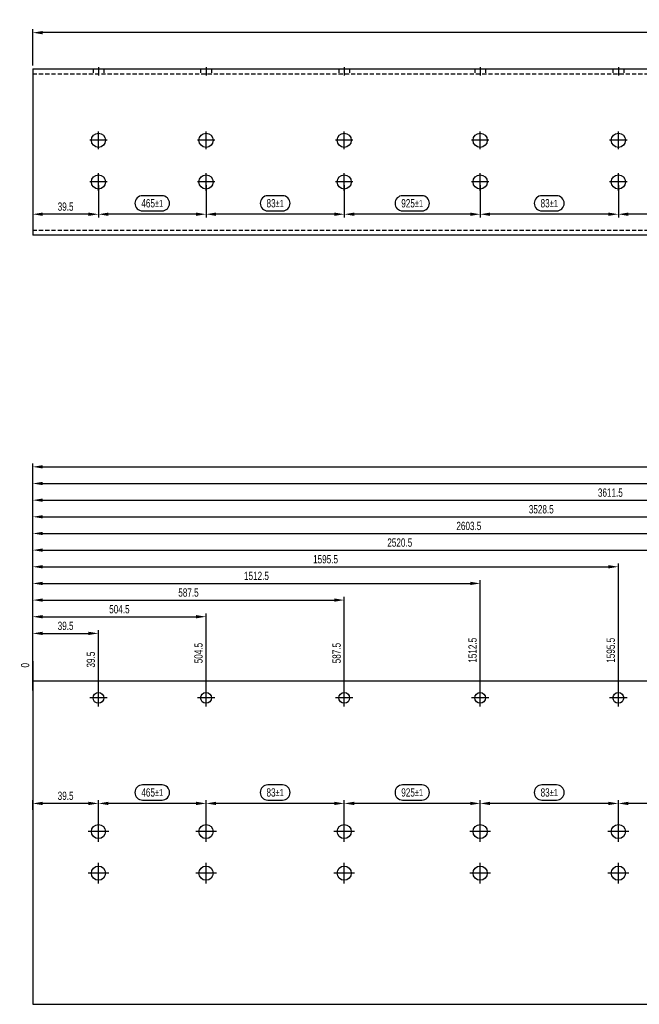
# Model space of a CAD drawing. Header units: millimetres. Extents: x -8 to 4050, y -194 to 1127.
# Tile 1 of 8: x -8 to 364, y -194 to 397. Entities that reach past the tile are written whole.
import ezdxf

# ---------------------------------------------------------------- set-up
doc = ezdxf.new("R2010")
doc.units = ezdxf.units.MM
doc.header["$LTSCALE"] = 10
doc.header["$PDMODE"] = 35
doc.header["$PDSIZE"] = -5
doc.linetypes.add('MITTE', pattern=[50.8, 31.75, -6.35, 6.35, -6.35])
doc.linetypes.add('VERDECKT', pattern=[0.375, 0.25, -0.125])
doc.layers.get('DEFPOINTS').update_dxf_attribs({"color": 4})
doc.layers.add('BITO_DIMENSION', color=7, linetype='Continuous')
doc.styles.get("Standard").update_dxf_attribs({"font": 'arial.ttf', "width": 0.7})
doc.dimstyles.new('BITO_02', dxfattribs={"dimscale": 2, "dimtxt": 2.5, "dimasz": 3, "dimexe": 1, "dimexo": 1, "dimgap": 1, "dimtad": 1, "dimdec": 4, "dimdsep": 46, "dimtxsty": 'Standard', "dimcen": 0.09, "dimclrd": 256, "dimclre": 256, "dimclrt": 256, "dimadec": 0, "dimazin": 0, "dimtfac": 0.8, "dimtdec": 4, "dimtix": 1, "dimtofl": 0, "dimtmove": 0, "dimatfit": 3, "dimfxl": 0, "dimtolj": 1, "dimtzin": 0, "dimarcsym": 0})

# ---------------------------------------------------------------- blocks, each defined once
blk = doc.blocks.new('*D97')
at = {"layer": 'BITO_DIMENSION', "lineweight": -2}
for p, q in [((0, 315.8), (0, 278.41)), ((39.5, 297.8), (39.5, 278.41)), ((33.5, 280.41), (6, 280.41))]:
    blk.add_line(p, q, dxfattribs=at)
at = {"layer": 'BITO_DIMENSION'}
for points in [[(6, 281.41), (6, 279.41), (0, 280.41)], [(33.5, 281.41), (33.5, 279.41), (39.5, 280.41)]]:
    blk.add_solid(points, dxfattribs=at)
at = {"layer": 'DEFPOINTS', "color": 0}
for p in [(0, 317.8), (39.5, 299.8), (0, 280.41)]:
    blk.add_point(p, dxfattribs=at)
at = {"layer": 'BITO_DIMENSION', "insert": (19.75, 284.97), "char_height": 5, "attachment_point": 5}
blk.add_mtext('\\A1;\\A1;\\A1;\\A1;\\A1;\\A1;\\A1;39.5', dxfattribs=at)
blk = doc.blocks.new('*D35')
at = {"layer": 'BITO_DIMENSION', "lineweight": -2}
for p, q in [((163.73, 634.8), (163.73, 656.45)), ((961.54, 634.8), (961.54, 656.45)), ((955.54, 654.45), (169.73, 654.45))]:
    blk.add_line(p, q, dxfattribs=at)
at = {"layer": 'BITO_DIMENSION'}
for points in [[(169.73, 655.45), (169.73, 653.45), (163.73, 654.45)], [(955.54, 655.45), (955.54, 653.45), (961.54, 654.45)]]:
    blk.add_solid(points, dxfattribs=at)
at = {"layer": 'DEFPOINTS', "color": 0}
for p in [(163.73, 654.45), (163.73, 632.8), (961.54, 632.8)]:
    blk.add_point(p, dxfattribs=at)
at = {"layer": 'BITO_DIMENSION', "insert": (562.63, 658.95), "char_height": 5, "attachment_point": 5}
blk.add_mtext('\\A1;\\A1;\\A1;\\A1;\\A1;\\A1;\\A1;3895', dxfattribs=at)
blk = doc.blocks.new('*D99')
at = {"layer": 'BITO_DIMENSION', "lineweight": -2}
for p, q in [((402.17, -62.28), (390.61, -62.28)), ((351.79, -88.25), (351.79, -71.38)), ((434.98, -73.38), (357.79, -73.38)), ((390.61, -71.38), (402.17, -71.38)), ((440.98, -88.25), (440.98, -71.38))]:
    blk.add_line(p, q, dxfattribs=at)
at = {"layer": 'BITO_DIMENSION', "linetype": 'Continuous', "lineweight": -2}
for centre, start, end in [((390.61, -66.83), 90, 270), ((402.17, -66.83), 270, 90)]:
    blk.add_arc(centre, 4.55, start, end, dxfattribs=at)
at = {"layer": 'BITO_DIMENSION'}
for points in [[(357.79, -72.38), (357.79, -74.38), (351.79, -73.38)], [(434.98, -72.38), (434.98, -74.38), (440.98, -73.38)]]:
    blk.add_solid(points, dxfattribs=at)
at = {"layer": 'DEFPOINTS', "color": 0}
for p in [(351.79, -73.38), (351.79, -90.25), (440.98, -90.25)]:
    blk.add_point(p, dxfattribs=at)
at = {"layer": 'BITO_DIMENSION', "insert": (396.39, -66.83), "char_height": 5, "attachment_point": 5}
blk.add_mtext('\\A1;\\A1;\\A1;\\A1;\\A1;\\A1;\\A1;925{\\H4.000000;±1}', dxfattribs=at)
blk = doc.blocks.new('*D100')
at = {"layer": 'BITO_DIMENSION', "lineweight": -2}
for p, q in [((314.71, -62.27), (305.87, -62.27)), ((268.79, -88.25), (268.79, -71.38)), ((345.79, -73.38), (274.79, -73.38)), ((305.87, -71.38), (314.71, -71.38)), ((351.79, -88.25), (351.79, -71.38))]:
    blk.add_line(p, q, dxfattribs=at)
at = {"layer": 'BITO_DIMENSION', "linetype": 'Continuous', "lineweight": -2}
for centre, start, end in [((305.87, -66.83), 90, 270), ((314.71, -66.83), 270, 90)]:
    blk.add_arc(centre, 4.55, start, end, dxfattribs=at)
at = {"layer": 'BITO_DIMENSION'}
for points in [[(274.79, -72.38), (274.79, -74.38), (268.79, -73.38)], [(345.79, -72.38), (345.79, -74.38), (351.79, -73.38)]]:
    blk.add_solid(points, dxfattribs=at)
at = {"layer": 'DEFPOINTS', "color": 0}
for p in [(268.79, -73.38), (268.79, -90.25), (351.79, -90.25)]:
    blk.add_point(p, dxfattribs=at)
at = {"layer": 'BITO_DIMENSION', "insert": (310.29, -66.83), "char_height": 5, "attachment_point": 5}
blk.add_mtext('\\A1;\\A1;\\A1;\\A1;\\A1;\\A1;\\A1;83{\\H4.000000;±1}', dxfattribs=at)
blk = doc.blocks.new('*D101')
at = {"layer": 'BITO_DIMENSION', "lineweight": -2}
for p, q in [((233.74, -62.28), (222.18, -62.28)), ((187.14, -88.25), (187.14, -71.38)), ((262.79, -73.38), (193.14, -73.38)), ((222.18, -71.38), (233.74, -71.38)), ((268.79, -88.25), (268.79, -71.38))]:
    blk.add_line(p, q, dxfattribs=at)
at = {"layer": 'BITO_DIMENSION', "linetype": 'Continuous', "lineweight": -2}
for centre, start, end in [((222.18, -66.83), 90, 270), ((233.74, -66.83), 270, 90)]:
    blk.add_arc(centre, 4.55, start, end, dxfattribs=at)
at = {"layer": 'BITO_DIMENSION'}
for points in [[(193.14, -72.38), (193.14, -74.38), (187.14, -73.38)], [(262.79, -72.38), (262.79, -74.38), (268.79, -73.38)]]:
    blk.add_solid(points, dxfattribs=at)
at = {"layer": 'DEFPOINTS', "color": 0}
for p in [(187.14, -73.38), (187.14, -90.25), (268.79, -90.25)]:
    blk.add_point(p, dxfattribs=at)
at = {"layer": 'BITO_DIMENSION', "insert": (227.96, -66.83), "char_height": 5, "attachment_point": 5}
blk.add_mtext('\\A1;\\A1;\\A1;\\A1;\\A1;\\A1;\\A1;925{\\H4.000000;±1}', dxfattribs=at)
blk = doc.blocks.new('*D102')
at = {"layer": 'BITO_DIMENSION', "lineweight": -2}
for p, q in [((150.06, -62.27), (141.21, -62.27)), ((104.14, -88.25), (104.14, -71.38)), ((181.14, -73.38), (110.14, -73.38)), ((141.21, -71.38), (150.06, -71.38)), ((187.14, -88.25), (187.14, -71.38))]:
    blk.add_line(p, q, dxfattribs=at)
at = {"layer": 'BITO_DIMENSION', "linetype": 'Continuous', "lineweight": -2}
for centre, start, end in [((141.21, -66.83), 90, 270), ((150.06, -66.83), 270, 90)]:
    blk.add_arc(centre, 4.55, start, end, dxfattribs=at)
at = {"layer": 'BITO_DIMENSION'}
for points in [[(110.14, -72.38), (110.14, -74.38), (104.14, -73.38)], [(181.14, -72.38), (181.14, -74.38), (187.14, -73.38)]]:
    blk.add_solid(points, dxfattribs=at)
at = {"layer": 'DEFPOINTS', "color": 0}
for p in [(104.14, -73.38), (104.14, -90.25), (187.14, -90.25)]:
    blk.add_point(p, dxfattribs=at)
at = {"layer": 'BITO_DIMENSION', "insert": (145.64, -66.83), "char_height": 5, "attachment_point": 5}
blk.add_mtext('\\A1;\\A1;\\A1;\\A1;\\A1;\\A1;\\A1;83{\\H4.000000;±1}', dxfattribs=at)
blk = doc.blocks.new('*D103')
at = {"layer": 'BITO_DIMENSION', "lineweight": -2}
for p, q in [((77.67, -62.28), (65.97, -62.28)), ((39.5, -88.19), (39.5, -71.38)), ((98.14, -73.38), (45.5, -73.38)), ((65.97, -71.38), (77.67, -71.38)), ((104.14, -88.25), (104.14, -71.38))]:
    blk.add_line(p, q, dxfattribs=at)
at = {"layer": 'BITO_DIMENSION', "linetype": 'Continuous', "lineweight": -2}
for centre, start, end in [((65.97, -66.83), 90, 270), ((77.67, -66.83), 270, 90)]:
    blk.add_arc(centre, 4.55, start, end, dxfattribs=at)
at = {"layer": 'BITO_DIMENSION'}
for points in [[(45.5, -72.38), (45.5, -74.38), (39.5, -73.38)], [(98.14, -72.38), (98.14, -74.38), (104.14, -73.38)]]:
    blk.add_solid(points, dxfattribs=at)
at = {"layer": 'DEFPOINTS', "color": 0}
for p in [(39.5, -73.38), (39.5, -90.19), (104.14, -90.25)]:
    blk.add_point(p, dxfattribs=at)
at = {"layer": 'BITO_DIMENSION', "insert": (71.82, -66.83), "char_height": 5, "attachment_point": 5}
blk.add_mtext('\\A1;\\A1;\\A1;\\A1;\\A1;\\A1;\\A1;465{\\H4.000000;±1}', dxfattribs=at)
blk = doc.blocks.new('*D104')
at = {"layer": 'BITO_DIMENSION', "lineweight": -2}
for p, q in [((0, -77.17), (0, -71.38)), ((33.5, -73.38), (6, -73.38)), ((39.5, -88.19), (39.5, -71.38))]:
    blk.add_line(p, q, dxfattribs=at)
at = {"layer": 'BITO_DIMENSION'}
for points in [[(6, -72.38), (6, -74.38), (0, -73.38)], [(33.5, -72.38), (33.5, -74.38), (39.5, -73.38)]]:
    blk.add_solid(points, dxfattribs=at)
at = {"layer": 'DEFPOINTS', "color": 0}
for p in [(0, -73.38), (0, -79.17), (39.5, -90.19)]:
    blk.add_point(p, dxfattribs=at)
at = {"layer": 'BITO_DIMENSION', "insert": (19.75, -68.83), "char_height": 5, "attachment_point": 5}
blk.add_mtext('\\A1;\\A1;\\A1;\\A1;\\A1;\\A1;\\A1;39.5', dxfattribs=at)
blk = doc.blocks.new('*D105')
at = {"layer": 'BITO_DIMENSION', "lineweight": -2}
for p, q in [((351.79, 297.8), (351.79, 278.41)), ((440.98, 297.8), (440.98, 278.41)), ((402.17, 291.52), (390.61, 291.52)), ((434.98, 280.41), (357.79, 280.41)), ((390.61, 282.41), (402.17, 282.41))]:
    blk.add_line(p, q, dxfattribs=at)
at = {"layer": 'BITO_DIMENSION', "linetype": 'Continuous', "lineweight": -2}
for centre, start, end in [((390.61, 286.97), 90, 270), ((402.17, 286.97), 270, 90)]:
    blk.add_arc(centre, 4.55, start, end, dxfattribs=at)
at = {"layer": 'BITO_DIMENSION'}
for points in [[(357.79, 281.41), (357.79, 279.41), (351.79, 280.41)], [(434.98, 281.41), (434.98, 279.41), (440.98, 280.41)]]:
    blk.add_solid(points, dxfattribs=at)
at = {"layer": 'DEFPOINTS', "color": 0}
for p in [(351.79, 299.8), (440.98, 299.8), (351.79, 280.41)]:
    blk.add_point(p, dxfattribs=at)
at = {"layer": 'BITO_DIMENSION', "insert": (396.39, 286.97), "char_height": 5, "attachment_point": 5}
blk.add_mtext('\\A1;\\A1;\\A1;\\A1;\\A1;\\A1;\\A1;925{\\H4.000000;±1}', dxfattribs=at)
blk = doc.blocks.new('*D106')
at = {"layer": 'BITO_DIMENSION', "lineweight": -2}
for p, q in [((268.79, 297.8), (268.79, 278.41)), ((351.79, 297.8), (351.79, 278.41)), ((314.71, 291.52), (305.87, 291.52)), ((345.79, 280.41), (274.79, 280.41)), ((305.87, 282.41), (314.71, 282.41))]:
    blk.add_line(p, q, dxfattribs=at)
at = {"layer": 'BITO_DIMENSION', "linetype": 'Continuous', "lineweight": -2}
for centre, start, end in [((305.87, 286.97), 90, 270), ((314.71, 286.97), 270, 90)]:
    blk.add_arc(centre, 4.55, start, end, dxfattribs=at)
at = {"layer": 'BITO_DIMENSION'}
for points in [[(274.79, 281.41), (274.79, 279.41), (268.79, 280.41)], [(345.79, 281.41), (345.79, 279.41), (351.79, 280.41)]]:
    blk.add_solid(points, dxfattribs=at)
at = {"layer": 'DEFPOINTS', "color": 0}
for p in [(268.79, 299.8), (351.79, 299.8), (268.79, 280.41)]:
    blk.add_point(p, dxfattribs=at)
at = {"layer": 'BITO_DIMENSION', "insert": (310.29, 286.97), "char_height": 5, "attachment_point": 5}
blk.add_mtext('\\A1;\\A1;\\A1;\\A1;\\A1;\\A1;\\A1;83{\\H4.000000;±1}', dxfattribs=at)
blk = doc.blocks.new('*D107')
at = {"layer": 'BITO_DIMENSION', "lineweight": -2}
for p, q in [((187.14, 297.8), (187.14, 278.41)), ((268.79, 297.8), (268.79, 278.41)), ((233.74, 291.52), (222.18, 291.52)), ((262.79, 280.41), (193.14, 280.41)), ((222.18, 282.41), (233.74, 282.41))]:
    blk.add_line(p, q, dxfattribs=at)
at = {"layer": 'BITO_DIMENSION', "linetype": 'Continuous', "lineweight": -2}
for centre, start, end in [((222.18, 286.97), 90, 270), ((233.74, 286.97), 270, 90)]:
    blk.add_arc(centre, 4.55, start, end, dxfattribs=at)
at = {"layer": 'BITO_DIMENSION'}
for points in [[(193.14, 281.41), (193.14, 279.41), (187.14, 280.41)], [(262.79, 281.41), (262.79, 279.41), (268.79, 280.41)]]:
    blk.add_solid(points, dxfattribs=at)
at = {"layer": 'DEFPOINTS', "color": 0}
for p in [(187.14, 299.8), (268.79, 299.8), (187.14, 280.41)]:
    blk.add_point(p, dxfattribs=at)
at = {"layer": 'BITO_DIMENSION', "insert": (227.96, 286.97), "char_height": 5, "attachment_point": 5}
blk.add_mtext('\\A1;\\A1;\\A1;\\A1;\\A1;\\A1;\\A1;925{\\H4.000000;±1}', dxfattribs=at)
blk = doc.blocks.new('*D108')
at = {"layer": 'BITO_DIMENSION', "lineweight": -2}
for p, q in [((104.14, 297.8), (104.14, 278.41)), ((187.14, 297.8), (187.14, 278.41)), ((150.06, 291.52), (141.21, 291.52)), ((181.14, 280.41), (110.14, 280.41)), ((141.21, 282.41), (150.06, 282.41))]:
    blk.add_line(p, q, dxfattribs=at)
at = {"layer": 'BITO_DIMENSION', "linetype": 'Continuous', "lineweight": -2}
for centre, start, end in [((141.21, 286.97), 90, 270), ((150.06, 286.97), 270, 90)]:
    blk.add_arc(centre, 4.55, start, end, dxfattribs=at)
at = {"layer": 'BITO_DIMENSION'}
for points in [[(110.14, 281.41), (110.14, 279.41), (104.14, 280.41)], [(181.14, 281.41), (181.14, 279.41), (187.14, 280.41)]]:
    blk.add_solid(points, dxfattribs=at)
at = {"layer": 'DEFPOINTS', "color": 0}
for p in [(104.14, 299.8), (187.14, 299.8), (104.14, 280.41)]:
    blk.add_point(p, dxfattribs=at)
at = {"layer": 'BITO_DIMENSION', "insert": (145.64, 286.97), "char_height": 5, "attachment_point": 5}
blk.add_mtext('\\A1;\\A1;\\A1;\\A1;\\A1;\\A1;\\A1;83{\\H4.000000;±1}', dxfattribs=at)
blk = doc.blocks.new('*D109')
at = {"layer": 'BITO_DIMENSION', "lineweight": -2}
for p, q in [((39.5, 297.8), (39.5, 278.41)), ((104.14, 297.8), (104.14, 278.41)), ((77.67, 291.52), (65.97, 291.52)), ((98.14, 280.41), (45.5, 280.41)), ((65.97, 282.41), (77.67, 282.41))]:
    blk.add_line(p, q, dxfattribs=at)
at = {"layer": 'BITO_DIMENSION', "linetype": 'Continuous', "lineweight": -2}
for centre, start, end in [((65.97, 286.97), 90, 270), ((77.67, 286.97), 270, 90)]:
    blk.add_arc(centre, 4.55, start, end, dxfattribs=at)
at = {"layer": 'BITO_DIMENSION'}
for points in [[(45.5, 281.41), (45.5, 279.41), (39.5, 280.41)], [(98.14, 281.41), (98.14, 279.41), (104.14, 280.41)]]:
    blk.add_solid(points, dxfattribs=at)
at = {"layer": 'DEFPOINTS', "color": 0}
for p in [(39.5, 299.8), (104.14, 299.8), (39.5, 280.41)]:
    blk.add_point(p, dxfattribs=at)
at = {"layer": 'BITO_DIMENSION', "insert": (71.82, 286.97), "char_height": 5, "attachment_point": 5}
blk.add_mtext('\\A1;\\A1;\\A1;\\A1;\\A1;\\A1;\\A1;465{\\H4.000000;±1}', dxfattribs=at)
blk = doc.blocks.new('*D43')
at = {"layer": 'BITO_DIMENSION', "lineweight": -2}
for p, q in [((163.73, 267.01), (163.73, 295.73)), ((203.23, 257.01), (203.23, 295.73)), ((169.73, 293.73), (197.23, 293.73))]:
    blk.add_line(p, q, dxfattribs=at)
at = {"layer": 'BITO_DIMENSION'}
for points in [[(169.73, 294.73), (169.73, 292.73), (163.73, 293.73)], [(197.23, 294.73), (197.23, 292.73), (203.23, 293.73)]]:
    blk.add_solid(points, dxfattribs=at)
at = {"layer": 'DEFPOINTS', "color": 0}
for p in [(203.23, 293.73), (163.73, 265.01), (203.23, 255.01)]:
    blk.add_point(p, dxfattribs=at)
at = {"layer": 'BITO_DIMENSION', "insert": (183.48, 298.23), "char_height": 5, "attachment_point": 5}
blk.add_mtext('\\A1;\\A1;\\A1;\\A1;\\A1;\\A1;\\A1;39.5', dxfattribs=at)
blk = doc.blocks.new('*D44')
at = {"layer": 'BITO_DIMENSION', "lineweight": -2}
for p, q in [((163.73, 267.01), (163.73, 305.73)), ((169.73, 303.73), (261.87, 303.73)), ((267.87, 257.01), (267.87, 305.73))]:
    blk.add_line(p, q, dxfattribs=at)
at = {"layer": 'BITO_DIMENSION'}
for points in [[(169.73, 304.73), (169.73, 302.73), (163.73, 303.73)], [(261.87, 304.73), (261.87, 302.73), (267.87, 303.73)]]:
    blk.add_solid(points, dxfattribs=at)
at = {"layer": 'DEFPOINTS', "color": 0}
for p in [(267.87, 303.73), (163.73, 265.01), (267.87, 255.01)]:
    blk.add_point(p, dxfattribs=at)
at = {"layer": 'BITO_DIMENSION', "insert": (215.8, 308.23), "char_height": 5, "attachment_point": 5}
blk.add_mtext('\\A1;\\A1;\\A1;\\A1;\\A1;\\A1;\\A1;504.5', dxfattribs=at)
blk = doc.blocks.new('*D45')
at = {"layer": 'BITO_DIMENSION', "lineweight": -2}
for p, q in [((163.73, 267.01), (163.73, 315.73)), ((169.73, 313.73), (344.87, 313.73)), ((350.87, 257.01), (350.87, 315.73))]:
    blk.add_line(p, q, dxfattribs=at)
at = {"layer": 'BITO_DIMENSION'}
for points in [[(169.73, 314.73), (169.73, 312.73), (163.73, 313.73)], [(344.87, 314.73), (344.87, 312.73), (350.87, 313.73)]]:
    blk.add_solid(points, dxfattribs=at)
at = {"layer": 'DEFPOINTS', "color": 0}
for p in [(350.87, 313.73), (163.73, 265.01), (350.87, 255.01)]:
    blk.add_point(p, dxfattribs=at)
at = {"layer": 'BITO_DIMENSION', "insert": (257.3, 318.23), "char_height": 5, "attachment_point": 5}
blk.add_mtext('\\A1;\\A1;\\A1;\\A1;\\A1;\\A1;\\A1;587.5', dxfattribs=at)
blk = doc.blocks.new('*D46')
at = {"layer": 'BITO_DIMENSION', "lineweight": -2}
for p, q in [((163.73, 267.01), (163.73, 325.73)), ((432.52, 257.01), (432.52, 325.73)), ((169.73, 323.73), (426.52, 323.73))]:
    blk.add_line(p, q, dxfattribs=at)
at = {"layer": 'BITO_DIMENSION'}
for points in [[(169.73, 324.73), (169.73, 322.73), (163.73, 323.73)], [(426.52, 324.73), (426.52, 322.73), (432.52, 323.73)]]:
    blk.add_solid(points, dxfattribs=at)
at = {"layer": 'DEFPOINTS', "color": 0}
for p in [(432.52, 323.73), (163.73, 265.01), (432.52, 255.01)]:
    blk.add_point(p, dxfattribs=at)
at = {"layer": 'BITO_DIMENSION', "insert": (298.13, 328.23), "char_height": 5, "attachment_point": 5}
blk.add_mtext('\\A1;\\A1;\\A1;\\A1;\\A1;\\A1;\\A1;1512.5', dxfattribs=at)
blk = doc.blocks.new('*D47')
at = {"layer": 'BITO_DIMENSION', "lineweight": -2}
for p, q in [((163.73, 267.01), (163.73, 335.73)), ((169.73, 333.73), (509.52, 333.73)), ((515.52, 257.01), (515.52, 335.73))]:
    blk.add_line(p, q, dxfattribs=at)
at = {"layer": 'BITO_DIMENSION'}
for points in [[(169.73, 334.73), (169.73, 332.73), (163.73, 333.73)], [(509.52, 334.73), (509.52, 332.73), (515.52, 333.73)]]:
    blk.add_solid(points, dxfattribs=at)
at = {"layer": 'DEFPOINTS', "color": 0}
for p in [(515.52, 333.73), (163.73, 265.01), (515.52, 255.01)]:
    blk.add_point(p, dxfattribs=at)
at = {"layer": 'BITO_DIMENSION', "insert": (339.63, 338.23), "char_height": 5, "attachment_point": 5}
blk.add_mtext('\\A1;\\A1;\\A1;\\A1;\\A1;\\A1;\\A1;1595.5', dxfattribs=at)
blk = doc.blocks.new('*D48')
at = {"layer": 'BITO_DIMENSION', "lineweight": -2}
for p, q in [((163.73, 267.01), (163.73, 345.73)), ((169.73, 343.73), (598.71, 343.73)), ((604.71, 257.01), (604.71, 345.73))]:
    blk.add_line(p, q, dxfattribs=at)
at = {"layer": 'BITO_DIMENSION'}
for points in [[(169.73, 344.73), (169.73, 342.73), (163.73, 343.73)], [(598.71, 344.73), (598.71, 342.73), (604.71, 343.73)]]:
    blk.add_solid(points, dxfattribs=at)
at = {"layer": 'DEFPOINTS', "color": 0}
for p in [(604.71, 343.73), (163.73, 265.01), (604.71, 255.01)]:
    blk.add_point(p, dxfattribs=at)
at = {"layer": 'BITO_DIMENSION', "insert": (384.22, 348.23), "char_height": 5, "attachment_point": 5}
blk.add_mtext('\\A1;\\A1;\\A1;\\A1;\\A1;\\A1;\\A1;2520.5', dxfattribs=at)
blk = doc.blocks.new('*D49')
at = {"layer": 'BITO_DIMENSION', "lineweight": -2}
for p, q in [((163.73, 267.01), (163.73, 355.73)), ((687.71, 257.01), (687.71, 355.73)), ((169.73, 353.73), (681.71, 353.73))]:
    blk.add_line(p, q, dxfattribs=at)
at = {"layer": 'BITO_DIMENSION'}
for points in [[(169.73, 354.73), (169.73, 352.73), (163.73, 353.73)], [(681.71, 354.73), (681.71, 352.73), (687.71, 353.73)]]:
    blk.add_solid(points, dxfattribs=at)
at = {"layer": 'DEFPOINTS', "color": 0}
for p in [(687.71, 353.73), (163.73, 265.01), (687.71, 255.01)]:
    blk.add_point(p, dxfattribs=at)
at = {"layer": 'BITO_DIMENSION', "insert": (425.72, 358.23), "char_height": 5, "attachment_point": 5}
blk.add_mtext('\\A1;\\A1;\\A1;\\A1;\\A1;\\A1;\\A1;2603.5', dxfattribs=at)
blk = doc.blocks.new('*D50')
at = {"layer": 'BITO_DIMENSION', "lineweight": -2}
for p, q in [((163.73, 267.01), (163.73, 365.73)), ((169.73, 363.73), (768.71, 363.73)), ((774.71, 257.01), (774.71, 365.73))]:
    blk.add_line(p, q, dxfattribs=at)
at = {"layer": 'BITO_DIMENSION'}
for points in [[(169.73, 364.73), (169.73, 362.73), (163.73, 363.73)], [(768.71, 364.73), (768.71, 362.73), (774.71, 363.73)]]:
    blk.add_solid(points, dxfattribs=at)
at = {"layer": 'DEFPOINTS', "color": 0}
for p in [(774.71, 363.73), (163.73, 265.01), (774.71, 255.01)]:
    blk.add_point(p, dxfattribs=at)
at = {"layer": 'BITO_DIMENSION', "insert": (469.22, 368.23), "char_height": 5, "attachment_point": 5}
blk.add_mtext('\\A1;\\A1;\\A1;\\A1;\\A1;\\A1;\\A1;3528.5', dxfattribs=at)
blk = doc.blocks.new('*D51')
at = {"layer": 'BITO_DIMENSION', "lineweight": -2}
for p, q in [((163.73, 267.01), (163.73, 375.73)), ((169.73, 373.73), (851.71, 373.73)), ((857.71, 257.01), (857.71, 375.73))]:
    blk.add_line(p, q, dxfattribs=at)
at = {"layer": 'BITO_DIMENSION'}
for points in [[(169.73, 374.73), (169.73, 372.73), (163.73, 373.73)], [(851.71, 374.73), (851.71, 372.73), (857.71, 373.73)]]:
    blk.add_solid(points, dxfattribs=at)
at = {"layer": 'DEFPOINTS', "color": 0}
for p in [(857.71, 373.73), (163.73, 265.01), (857.71, 255.01)]:
    blk.add_point(p, dxfattribs=at)
at = {"layer": 'BITO_DIMENSION', "insert": (510.72, 378.23), "char_height": 5, "attachment_point": 5}
blk.add_mtext('\\A1;\\A1;\\A1;\\A1;\\A1;\\A1;\\A1;3611.5', dxfattribs=at)
blk = doc.blocks.new('*D52')
at = {"layer": 'BITO_DIMENSION', "lineweight": -2}
for p, q in [((163.73, 267.01), (163.73, 385.73)), ((922.04, 257.01), (922.04, 385.73)), ((169.73, 383.73), (916.04, 383.73))]:
    blk.add_line(p, q, dxfattribs=at)
at = {"layer": 'BITO_DIMENSION'}
for points in [[(169.73, 384.73), (169.73, 382.73), (163.73, 383.73)], [(916.04, 384.73), (916.04, 382.73), (922.04, 383.73)]]:
    blk.add_solid(points, dxfattribs=at)
at = {"layer": 'DEFPOINTS', "color": 0}
for p in [(922.04, 383.73), (163.73, 265.01), (922.04, 255.01)]:
    blk.add_point(p, dxfattribs=at)
at = {"layer": 'BITO_DIMENSION', "insert": (542.88, 388.23), "char_height": 5, "attachment_point": 5}
blk.add_mtext('\\A1;\\A1;\\A1;\\A1;\\A1;\\A1;\\A1;3855.5', dxfattribs=at)
blk = doc.blocks.new('*D53')
at = {"layer": 'BITO_DIMENSION', "lineweight": -2}
for p, q in [((163.73, 267.01), (163.73, 395.73)), ((169.73, 393.73), (955.54, 393.73)), ((961.54, 267.01), (961.54, 395.73))]:
    blk.add_line(p, q, dxfattribs=at)
at = {"layer": 'BITO_DIMENSION'}
for points in [[(169.73, 394.73), (169.73, 392.73), (163.73, 393.73)], [(955.54, 394.73), (955.54, 392.73), (961.54, 393.73)]]:
    blk.add_solid(points, dxfattribs=at)
at = {"layer": 'DEFPOINTS', "color": 0}
for p in [(961.54, 393.73), (163.73, 265.01), (961.54, 265.01)]:
    blk.add_point(p, dxfattribs=at)
at = {"layer": 'BITO_DIMENSION', "insert": (562.63, 398.23), "char_height": 5, "attachment_point": 5}
blk.add_mtext('\\A1;\\A1;\\A1;\\A1;\\A1;\\A1;\\A1;3895', dxfattribs=at)
blk = doc.blocks.new('*D110')
at = {"layer": 'BITO_DIMENSION', "lineweight": -2}
for p, q in [((0, 2), (0, 12)), ((0, 12), (0, -5.58)), ((0, -5.58), (0, 10.7))]:
    blk.add_line(p, q, dxfattribs=at)
at = {"layer": 'DEFPOINTS', "color": 0}
for p in [(0, 6.42), (0, 0), (0, 0)]:
    blk.add_point(p, dxfattribs=at)
at = {"layer": 'BITO_DIMENSION', "color": 3, "insert": (-4.55, 9.56), "char_height": 5, "attachment_point": 5, "rotation": 90}
blk.add_mtext('\\A1;\\A1;\\A1;0', dxfattribs=at)
blk = doc.blocks.new('*D111')
at = {"layer": 'BITO_DIMENSION', "lineweight": -2}
blk.add_line((39.5, -8), (39.5, 17.53), dxfattribs=at)
at = {"layer": 'DEFPOINTS', "color": 0}
for p in [(39.5, 6.42), (0, 0), (39.5, -10)]:
    blk.add_point(p, dxfattribs=at)
at = {"layer": 'BITO_DIMENSION', "color": 3, "insert": (34.95, 12.97), "char_height": 5, "attachment_point": 5, "rotation": 90}
blk.add_mtext('\\A1;\\A1;\\A1;39.5', dxfattribs=at)
blk = doc.blocks.new('*D112')
at = {"layer": 'BITO_DIMENSION', "lineweight": -2}
blk.add_line((104.14, -8), (104.14, 22.79), dxfattribs=at)
at = {"layer": 'DEFPOINTS', "color": 0}
for p in [(104.14, 8.95), (0, 0), (104.14, -10)]:
    blk.add_point(p, dxfattribs=at)
at = {"layer": 'BITO_DIMENSION', "color": 3, "insert": (99.58, 16.87), "char_height": 5, "attachment_point": 5, "rotation": 90}
blk.add_mtext('\\A1;\\A1;\\A1;504.5', dxfattribs=at)
blk = doc.blocks.new('*D113')
at = {"layer": 'BITO_DIMENSION', "lineweight": -2}
blk.add_line((187.14, -8), (187.14, 22.79), dxfattribs=at)
at = {"layer": 'DEFPOINTS', "color": 0}
for p in [(187.14, 8.95), (0, 0), (187.14, -10)]:
    blk.add_point(p, dxfattribs=at)
at = {"layer": 'BITO_DIMENSION', "color": 3, "insert": (182.58, 16.87), "char_height": 5, "attachment_point": 5, "rotation": 90}
blk.add_mtext('\\A1;\\A1;\\A1;587.5', dxfattribs=at)
blk = doc.blocks.new('*D114')
at = {"layer": 'BITO_DIMENSION', "lineweight": -2}
blk.add_line((268.79, -8), (268.79, 25.69), dxfattribs=at)
at = {"layer": 'DEFPOINTS', "color": 0}
for p in [(268.79, 9.47), (0, 0), (268.79, -10)]:
    blk.add_point(p, dxfattribs=at)
at = {"layer": 'BITO_DIMENSION', "color": 3, "insert": (264.24, 18.58), "char_height": 5, "attachment_point": 5, "rotation": 90}
blk.add_mtext('\\A1;\\A1;\\A1;1512.5', dxfattribs=at)
blk = doc.blocks.new('*D115')
at = {"layer": 'BITO_DIMENSION', "lineweight": -2}
blk.add_line((351.79, -8), (351.79, 25.69), dxfattribs=at)
at = {"layer": 'DEFPOINTS', "color": 0}
for p in [(351.79, 9.47), (0, 0), (351.79, -10)]:
    blk.add_point(p, dxfattribs=at)
at = {"layer": 'BITO_DIMENSION', "color": 3, "insert": (347.24, 18.58), "char_height": 5, "attachment_point": 5, "rotation": 90}
blk.add_mtext('\\A1;\\A1;\\A1;1595.5', dxfattribs=at)
blk = doc.blocks.new('*D116')
at = {"layer": 'BITO_DIMENSION', "lineweight": -2}
blk.add_line((440.98, -8), (440.98, 26.16), dxfattribs=at)
at = {"layer": 'DEFPOINTS', "color": 0}
for p in [(440.98, 9.55), (0, 0), (440.98, -10)]:
    blk.add_point(p, dxfattribs=at)
at = {"layer": 'BITO_DIMENSION', "color": 3, "insert": (436.43, 18.86), "char_height": 5, "attachment_point": 5, "rotation": 90}
blk.add_mtext('\\A1;\\A1;\\A1;2520.5', dxfattribs=at)
blk = doc.blocks.new('*D117')
at = {"layer": 'BITO_DIMENSION', "lineweight": -2}
blk.add_line((523.98, -8), (523.98, 26.16), dxfattribs=at)
at = {"layer": 'DEFPOINTS', "color": 0}
for p in [(523.98, 9.55), (0, 0), (523.98, -10)]:
    blk.add_point(p, dxfattribs=at)
at = {"layer": 'BITO_DIMENSION', "color": 3, "insert": (519.42, 18.86), "char_height": 5, "attachment_point": 5, "rotation": 90}
blk.add_mtext('\\A1;\\A1;\\A1;2603.5', dxfattribs=at)
blk = doc.blocks.new('*D118')
at = {"layer": 'BITO_DIMENSION', "lineweight": -2}
blk.add_line((610.98, -8), (610.98, 26.09), dxfattribs=at)
at = {"layer": 'DEFPOINTS', "color": 0}
for p in [(610.98, 9.54), (0, 0), (610.98, -10)]:
    blk.add_point(p, dxfattribs=at)
at = {"layer": 'BITO_DIMENSION', "color": 3, "insert": (606.43, 18.81), "char_height": 5, "attachment_point": 5, "rotation": 90}
blk.add_mtext('\\A1;\\A1;\\A1;3528.5', dxfattribs=at)
blk = doc.blocks.new('*D119')
at = {"layer": 'BITO_DIMENSION', "lineweight": -2}
blk.add_line((693.98, -8), (693.98, 26.09), dxfattribs=at)
at = {"layer": 'DEFPOINTS', "color": 0}
for p in [(693.98, 9.54), (0, 0), (693.98, -10)]:
    blk.add_point(p, dxfattribs=at)
at = {"layer": 'BITO_DIMENSION', "color": 3, "insert": (689.43, 18.81), "char_height": 5, "attachment_point": 5, "rotation": 90}
blk.add_mtext('\\A1;\\A1;\\A1;3611.5', dxfattribs=at)
blk = doc.blocks.new('*D120')
at = {"layer": 'BITO_DIMENSION', "lineweight": -2}
blk.add_line((758.31, -8), (758.31, 26.09), dxfattribs=at)
at = {"layer": 'DEFPOINTS', "color": 0}
for p in [(758.31, 9.54), (0, 0), (758.31, -10)]:
    blk.add_point(p, dxfattribs=at)
at = {"layer": 'BITO_DIMENSION', "color": 3, "insert": (753.75, 18.81), "char_height": 5, "attachment_point": 5, "rotation": 90}
blk.add_mtext('\\A1;\\A1;\\A1;3855.5', dxfattribs=at)
blk = doc.blocks.new('*D121')
at = {"layer": 'BITO_DIMENSION', "lineweight": -2}
blk.add_line((797.81, 2), (797.81, 21.14), dxfattribs=at)
at = {"layer": 'DEFPOINTS', "color": 0}
for p in [(797.81, 8.66), (0, 0), (797.81, 0)]:
    blk.add_point(p, dxfattribs=at)
at = {"layer": 'BITO_DIMENSION', "color": 3, "insert": (793.25, 15.9), "char_height": 5, "attachment_point": 5, "rotation": 90}
blk.add_mtext('\\A1;\\A1;\\A1;3895', dxfattribs=at)

msp = doc.modelspace()

# ---------------------------------------------------------------- linework, layer by layer
for p, q in [((0, 367.79609), (797.80592, 367.79609)), ((0, 367.79609), (0, 267.79609)), ((797.80592, 267.79609), (0, 267.79609))]:
    msp.add_line(p, q)
at = {"color": 4, "linetype": 'VERDECKT'}
for p, q in [((36.25, 367.79609), (36.25, 364.79609)), ((42.75, 367.79609), (42.75, 364.79609)), ((100.88564, 367.79609), (100.88564, 364.79609)), ((107.38564, 367.79609), (107.38564, 364.79609)), ((183.88564, 367.79609), (183.88564, 364.79609)), ((190.38564, 367.79609), (190.38564, 364.79609)), ((265.54272, 367.79609), (265.54272, 364.79609)), ((272.04272, 367.79609), (272.04272, 364.79609)), ((348.54272, 367.79609), (348.54272, 364.79609)), ((355.04272, 367.79609), (355.04272, 364.79609)), ((0, 364.79609), (797.80592, 364.79609)), ((0, 270.79609), (797.80592, 270.79609))]:
    msp.add_line(p, q, dxfattribs=at)
at = {"color": 5, "linetype": 'MITTE'}
for p, q in [((39.5, 368.79609), (39.5, 363.79609)), ((104.13564, 368.79609), (104.13564, 363.79609)), ((187.13564, 368.79609), (187.13564, 363.79609)), ((268.79272, 368.79609), (268.79272, 363.79609)), ((351.79272, 368.79609), (351.79272, 363.79609)), ((39.5, 319.54609), (39.5, 330.04609)), ((104.13564, 319.54609), (104.13564, 330.04609)), ((187.13564, 319.54609), (187.13564, 330.04609)), ((268.79272, 319.54609), (268.79272, 330.04609)), ((351.79272, 319.54609), (351.79272, 330.04609)), ((44.75, 324.79609), (34.25, 324.79609)), ((109.38564, 324.79609), (98.88564, 324.79609)), ((192.38564, 324.79609), (181.88564, 324.79609)), ((274.04272, 324.79609), (263.54272, 324.79609)), ((357.04272, 324.79609), (346.54272, 324.79609)), ((39.5, 294.54609), (39.5, 305.04609)), ((104.13564, 294.54609), (104.13564, 305.04609)), ((187.13564, 294.54609), (187.13564, 305.04609)), ((268.79272, 294.54609), (268.79272, 305.04609)), ((351.79272, 294.54609), (351.79272, 305.04609)), ((44.75, 299.79609), (34.25, 299.79609)), ((109.38564, 299.79609), (98.88564, 299.79609)), ((192.38564, 299.79609), (181.88564, 299.79609)), ((274.04272, 299.79609), (263.54272, 299.79609)), ((357.04272, 299.79609), (346.54272, 299.79609)), ((39.5, -15.25), (39.5, -4.75)), ((104.13564, -15.25), (104.13564, -4.75)), ((187.13564, -15.25), (187.13564, -4.75)), ((268.79272, -15.25), (268.79272, -4.75)), ((351.79272, -15.25), (351.79272, -4.75)), ((44.75, -10), (34.25, -10)), ((109.38564, -10), (98.88564, -10)), ((192.38564, -10), (181.88564, -10)), ((274.04272, -10), (263.54272, -10)), ((357.04272, -10), (346.54272, -10)), ((39.5, -96.5), (39.5, -84)), ((104.13564, -96.5), (104.13564, -84)), ((187.13564, -96.5), (187.13564, -84)), ((268.79272, -96.5), (268.79272, -84)), ((351.79272, -96.5), (351.79272, -84)), ((45.75, -90.25), (33.25, -90.25)), ((110.38564, -90.25), (97.88564, -90.25)), ((193.38564, -90.25), (180.88564, -90.25)), ((275.04272, -90.25), (262.54272, -90.25)), ((358.04272, -90.25), (345.54272, -90.25)), ((39.5, -121.5), (39.5, -109)), ((104.13564, -121.5), (104.13564, -109)), ((187.13564, -121.5), (187.13564, -109)), ((268.79272, -121.5), (268.79272, -109)), ((351.79272, -121.5), (351.79272, -109)), ((45.75, -115.25), (33.25, -115.25)), ((110.38564, -115.25), (97.88564, -115.25)), ((193.38564, -115.25), (180.88564, -115.25)), ((275.04272, -115.25), (262.54272, -115.25)), ((358.04272, -115.25), (345.54272, -115.25))]:
    msp.add_line(p, q, dxfattribs=at)
msp.add_lwpolyline([(797.80592, 0), (0, 0), (0, -194), (797.80592, -194)], close=True)
for centre, radius in [((39.5, 324.79609), 4.25), ((104.13564, 324.79609), 4.25), ((187.13564, 324.79609), 4.25), ((268.79272, 324.79609), 4.25), ((351.79272, 324.79609), 4.25), ((39.5, 299.79609), 4.25), ((104.13564, 299.79609), 4.25), ((187.13564, 299.79609), 4.25), ((268.79272, 299.79609), 4.25), ((351.79272, 299.79609), 4.25), ((39.5, -10), 3.25), ((104.13564, -10), 3.25), ((187.13564, -10), 3.25), ((268.79272, -10), 3.25), ((351.79272, -10), 3.25), ((39.5, -90.25), 4.25), ((104.13564, -90.25), 4.25), ((187.13564, -90.25), 4.25), ((268.79272, -90.25), 4.25), ((351.79272, -90.25), 4.25), ((39.5, -115.25), 4.25), ((104.13564, -115.25), 4.25), ((187.13564, -115.25), 4.25), ((268.79272, -115.25), 4.25), ((351.79272, -115.25), 4.25)]:
    msp.add_circle(centre, radius)

# ---------------------------------------------------------------- dimensions: what is measured, and where the dimension line sits
at = {"layer": 'BITO_DIMENSION'}
dim = msp.add_linear_dim(base=(0, 389.44445), p1=(797.80592, 367.79609), p2=(0, 367.79609), angle=180, text='\\A1;\\A1;\\A1;\\A1;\\A1;\\A1;3895', dimstyle='BITO_02', dxfattribs=at)
dim.commit()
dim.dimension.update_dxf_attribs({"geometry": '*D35', "text_midpoint": (398.90296, 393.94445), "insert": (-163.7299, -265.00661)})
for base, p1, p2, text, override, picture, middle in [((0, 280.41284), (39.5, 299.79609), (0, 317.79609), '\\A1;\\A1;\\A1;\\A1;\\A1;\\A1;39.5', {"dimtmove": 1}, '*D97', (19.75, 284.96741)), ((39.5, 280.41284), (104.13564, 299.79609), (39.5, 299.79609), '\\A1;\\A1;\\A1;\\A1;\\A1;\\A1;465{\\H4.000000;±1}', {"dimgap": 1, "dimtol": 1, "dimlim": 0, "dimtp": 1, "dimtm": 1, "dimtdec": 0, "dimtmove": 1}, '*D109', (71.81782, 286.9657)), ((104.13564, 280.41284), (187.13564, 299.79609), (104.13564, 299.79609), '\\A1;\\A1;\\A1;\\A1;\\A1;\\A1;83{\\H4.000000;±1}', {"dimgap": 1, "dimtol": 1, "dimlim": 0, "dimtp": 1, "dimtm": 1, "dimtdec": 0, "dimtmove": 1}, '*D108', (145.63564, 286.96741)), ((187.13564, 280.41284), (268.79272, 299.79609), (187.13564, 299.79609), '\\A1;\\A1;\\A1;\\A1;\\A1;\\A1;925{\\H4.000000;±1}', {"dimgap": 1, "dimtol": 1, "dimlim": 0, "dimtp": 1, "dimtm": 1, "dimtdec": 0, "dimtmove": 1}, '*D107', (227.96418, 286.9657)), ((268.79272, 280.41284), (351.79272, 299.79609), (268.79272, 299.79609), '\\A1;\\A1;\\A1;\\A1;\\A1;\\A1;83{\\H4.000000;±1}', {"dimgap": 1, "dimtol": 1, "dimlim": 0, "dimtp": 1, "dimtm": 1, "dimtdec": 0, "dimtmove": 1}, '*D106', (310.29272, 286.96741)), ((351.79272, 280.41284), (440.97845, 299.79609), (351.79272, 299.79609), '\\A1;\\A1;\\A1;\\A1;\\A1;\\A1;925{\\H4.000000;±1}', {"dimgap": 1, "dimtol": 1, "dimlim": 0, "dimtp": 1, "dimtm": 1, "dimtdec": 0, "dimtmove": 1}, '*D105', (396.38559, 286.9657)), ((39.5, -73.3808), (104.13564, -90.25), (39.5, -90.19347), '\\A1;\\A1;\\A1;\\A1;\\A1;\\A1;465{\\H4.000000;±1}', {"dimgap": 1, "dimtol": 1, "dimlim": 0, "dimtp": 1, "dimtm": 1, "dimtdec": 0, "dimtmove": 1}, '*D103', (71.81782, -66.82794)), ((104.13564, -73.3808), (187.13564, -90.25), (104.13564, -90.25), '\\A1;\\A1;\\A1;\\A1;\\A1;\\A1;83{\\H4.000000;±1}', {"dimgap": 1, "dimtol": 1, "dimlim": 0, "dimtp": 1, "dimtm": 1, "dimtdec": 0, "dimtmove": 1}, '*D102', (145.63564, -66.82623)), ((187.13564, -73.3808), (268.79272, -90.25), (187.13564, -90.25), '\\A1;\\A1;\\A1;\\A1;\\A1;\\A1;925{\\H4.000000;±1}', {"dimgap": 1, "dimtol": 1, "dimlim": 0, "dimtp": 1, "dimtm": 1, "dimtdec": 0, "dimtmove": 1}, '*D101', (227.96418, -66.82794)), ((268.79272, -73.3808), (351.79272, -90.25), (268.79272, -90.25), '\\A1;\\A1;\\A1;\\A1;\\A1;\\A1;83{\\H4.000000;±1}', {"dimgap": 1, "dimtol": 1, "dimlim": 0, "dimtp": 1, "dimtm": 1, "dimtdec": 0, "dimtmove": 1}, '*D100', (310.29272, -66.82623)), ((351.79272, -73.3808), (440.97845, -90.25), (351.79272, -90.25), '\\A1;\\A1;\\A1;\\A1;\\A1;\\A1;925{\\H4.000000;±1}', {"dimgap": 1, "dimtol": 1, "dimlim": 0, "dimtp": 1, "dimtm": 1, "dimtdec": 0, "dimtmove": 1}, '*D99', (396.38559, -66.82794)), ((0, -73.3808), (39.5, -90.19347), (0, -79.16591), '\\A1;\\A1;\\A1;\\A1;\\A1;\\A1;39.5', {"dimtmove": 1}, '*D104', (19.75, -68.82623))]:
    dim = msp.add_linear_dim(base=base, p1=p1, p2=p2, angle=180, text=text, dimstyle='BITO_02', override=override, dxfattribs=at)
    dim.commit()
    dim.dimension.update_dxf_attribs({"geometry": picture, "text_midpoint": middle})
for base, p2, text, picture, middle in [((797.80592, 128.72138), (797.80592, 0), '\\A1;\\A1;\\A1;\\A1;\\A1;\\A1;3895', '*D53', (398.90296, 133.22138)), ((758.30592, 118.72138), (758.30592, -10), '\\A1;\\A1;\\A1;\\A1;\\A1;\\A1;3855.5', '*D52', (379.15296, 123.22138)), ((693.98147, 108.72138), (693.98147, -10), '\\A1;\\A1;\\A1;\\A1;\\A1;\\A1;3611.5', '*D51', (346.99074, 113.22138)), ((610.98147, 98.72138), (610.98147, -10), '\\A1;\\A1;\\A1;\\A1;\\A1;\\A1;3528.5', '*D50', (305.49074, 103.22138)), ((523.97845, 88.72138), (523.97845, -10), '\\A1;\\A1;\\A1;\\A1;\\A1;\\A1;2603.5', '*D49', (261.98923, 93.22138)), ((440.97845, 78.72138), (440.97845, -10), '\\A1;\\A1;\\A1;\\A1;\\A1;\\A1;2520.5', '*D48', (220.48923, 83.22138)), ((351.79272, 68.72138), (351.79272, -10), '\\A1;\\A1;\\A1;\\A1;\\A1;\\A1;1595.5', '*D47', (175.89636, 73.22138)), ((268.79272, 58.72138), (268.79272, -10), '\\A1;\\A1;\\A1;\\A1;\\A1;\\A1;1512.5', '*D46', (134.39636, 63.22138)), ((187.13564, 48.72138), (187.13564, -10), '\\A1;\\A1;\\A1;\\A1;\\A1;\\A1;587.5', '*D45', (93.56782, 53.22138)), ((104.13564, 38.72138), (104.13564, -10), '\\A1;\\A1;\\A1;\\A1;\\A1;\\A1;504.5', '*D44', (52.06782, 43.22138)), ((39.5, 28.72138), (39.5, -10), '\\A1;\\A1;\\A1;\\A1;\\A1;\\A1;39.5', '*D43', (19.75, 33.22138))]:
    dim = msp.add_linear_dim(base=base, p1=(0, 0), p2=p2, text=text, dimstyle='BITO_02', dxfattribs=at)
    dim.commit()
    dim.dimension.update_dxf_attribs({"geometry": picture, "text_midpoint": middle, "insert": (-163.7299, -265.00661)})
for feature_location, offset, text, picture, middle in [((440.97845, -10), (0, 19.54847), '\\A1;\\A1;2520.5', '*D116', (436.42559, 18.85645)), ((523.97845, -10), (0, 19.54847), '\\A1;\\A1;2603.5', '*D117', (519.42388, 18.85645)), ((610.98147, -10), (0, 19.53517), '\\A1;\\A1;3528.5', '*D118', (606.4269, 18.81212)), ((693.98147, -10), (0, 19.53517), '\\A1;\\A1;3611.5', '*D119', (689.4269, 18.81212)), ((758.30592, -10), (0, 19.53517), '\\A1;\\A1;3855.5', '*D120', (753.75135, 18.81212)), ((268.79272, -10), (0, 19.46508), '\\A1;\\A1;1512.5', '*D114', (264.23985, 18.57849)), ((351.79272, -10), (0, 19.46508), '\\A1;\\A1;1595.5', '*D115', (347.23985, 18.57849)), ((104.13564, -10), (0, 18.95298), '\\A1;\\A1;504.5', '*D112', (99.58277, 16.87146)), ((187.13564, -10), (0, 18.95298), '\\A1;\\A1;587.5', '*D113', (182.58277, 16.87146)), ((797.80592, 0), (0, 8.66137), '\\A1;\\A1;3895', '*D121', (793.25135, 15.89943)), ((39.5, -10), (0, 16.41648), '\\A1;\\A1;39.5', '*D111', (34.94543, 12.97412)), ((0, 0), (0, 6.41648), '\\A1;\\A1;0', '*D110', (-4.55286, 9.55768))]:
    dim = msp.add_ordinate_dim(feature_location=feature_location, offset=offset, dtype=1, origin=(0, 0), text=text, dimstyle='BITO_02', override={"dimclrt": 3}, dxfattribs=at)
    dim.commit()
    dim.dimension.update_dxf_attribs({"geometry": picture, "text_midpoint": middle})

doc.saveas('drawing.dxf')
